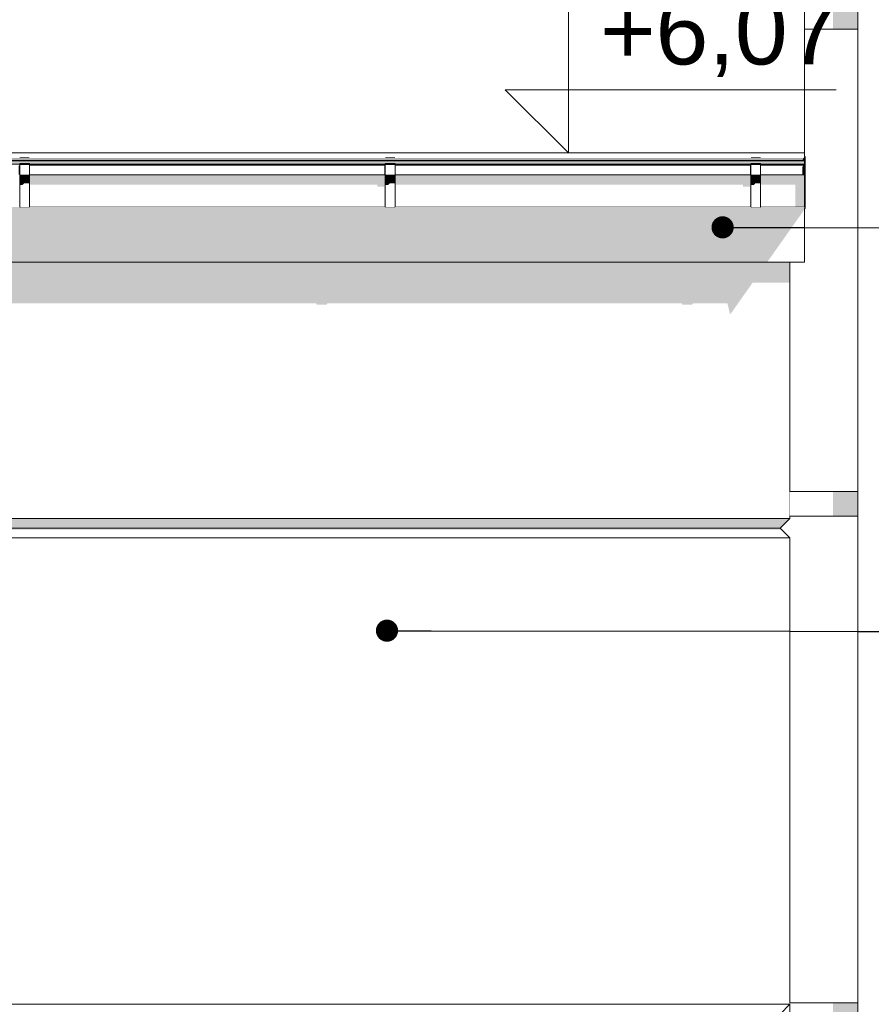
# Model space of a CAD drawing. Header units: millimetres. Extents: x 11 to 58287, y -2 to 19922.
# Tile 83 of 86: x 45254 to 47006, y 15632 to 17658. Entities that reach past the tile are written whole.
import ezdxf

# ---------------------------------------------------------------- set-up
doc = ezdxf.new("R2010")
doc.units = ezdxf.units.MM
doc.header["$MEASUREMENT"] = 0
doc.linetypes.add('Wipeout_Contour', pattern=[1000, 0, -1000])
for name, color, linetype, lineweight in [('A_OZN_ODNOSNIKI_Nr_pióra__85', 7, 'Continuous', 13), ('Nowe_A__DACHY_Nr_pióra__92', 7, 'Continuous', 13), ('Nowe_A__SCIANY_Nr_pióra__87', 7, 'Continuous', 13), ('Nowe_A_WN_WYPOSAZENIE_Nr_pióra__2', 7, 'Continuous', 13), ('Nowe_A_WN_WYPOSAZENIE_Nr_pióra__4', 7, 'Continuous', 13), ('Nowe_A_WYM_Nr_pióra__1', 7, 'Continuous', 13), ('Nowe_A_WYM_Nr_pióra__45', 7, 'Continuous', 15), ('Nowe_A_WYM_Nr_pióra__85', 7, 'Continuous', 13)]:
    doc.layers.add(name, color=color, linetype=linetype, lineweight=lineweight)
for name, color, linetype in [('Nowe_A__DACHY', 7, 'Continuous'), ('Nowe_A__SCIANY', 7, 'Continuous'), ('Nowe_A_WN_WYPOSAZENIE', 7, 'Continuous'), ('Nowe_A_WYM', 7, 'Continuous')]:
    doc.layers.add(name, color=color, linetype=linetype)
doc.styles.add('STYL_AUTOMATYCZNY_3', font='arial.ttf')
doc.dimstyles.new('STYL_AUTOMATYCZNY__1', dxfattribs={"dimtxt": 0.18, "dimasz": 91.2, "dimexe": 0.18, "dimexo": 0.0625, "dimgap": 0, "dimtad": 0, "dimtih": 1, "dimtoh": 1, "dimdec": 4, "dimzin": 0, "dimdsep": 46, "dimcen": 0.09, "dimadec": 0, "dimazin": 0, "dimtfac": 1, "dimtdec": 4, "dimtmove": 0, "dimatfit": 3, "dimldrblk": 'ARROWHEAD_11', "dimfxl": 0, "dimtolj": 1, "dimtzin": 0, "dimarcsym": 0})

# ---------------------------------------------------------------- blocks, each defined once
blk = doc.blocks.new('ElemPrzekroju_2_1', base_point=(46338.2, 11312))
at = {"color": 254, "linetype": 'Wipeout_Contour', "lineweight": 0, "ltscale": 363459.417235}
blk.add_wipeout([(46838.2, 17159.6), (40550.5, 17159.6), (40550.5, 17121.1), (40553.5, 17121.1), (40553.5, 17041.1), (40550.5, 17041.1), (40550.5, 16632), (46838.2, 16632)], dxfattribs=at).dxf.layer = 'Nowe_A__SCIANY'
at = {"layer": 'Nowe_A__SCIANY', "linetype": 'Continuous', "lineweight": 0, "true_color": 0x000000}
blk.add_hatch(color=18, dxfattribs=at).paths.add_polyline_path([(40550.5, 17121.1), (40553.5, 17121.1), (40553.5, 17075), (40598.4, 17075), (40599.2, 17071.7), (40619.2, 17071.7), (40621.5, 17075), (41350.7, 17075), (41351.4, 17071.7), (41371.4, 17071.7), (41373.7, 17075), (42102.9, 17075), (42103.6, 17071.7), (42123.6, 17071.7), (42126, 17075), (42855.1, 17075), (42855.9, 17071.7), (42875.9, 17071.7), (42878.2, 17075), (43607.3, 17075), (43608.1, 17071.7), (43628.1, 17071.7), (43630.4, 17075), (44359.5, 17075), (44360.3, 17071.7), (44380.3, 17071.7), (44382.6, 17075), (45111.8, 17075), (45112.5, 17071.7), (45132.5, 17071.7), (45134.9, 17075), (45864, 17075), (45864.8, 17071.7), (45884.8, 17071.7), (45887.1, 17075), (46616.2, 17075), (46617, 17071.7), (46637, 17071.7), (46639.3, 17075), (46709.8, 17075), (46714.9, 17053.1), (46716.4, 17053.1), (46761.7, 17117.2), (46838.2, 17117.2), (46838.2, 17159.6), (40550.5, 17159.6)])
at = {"color": 254, "linetype": 'Wipeout_Contour', "lineweight": 0, "ltscale": 187031.601908}
blk.add_wipeout([(40550.5, 16632), (40550.5, 16612), (46818.2, 16612), (46838.2, 16632)], dxfattribs=at).dxf.layer = 'Nowe_A__SCIANY'
at = {"layer": 'Nowe_A__SCIANY', "linetype": 'Continuous', "lineweight": 0, "true_color": 0x000000}
blk.add_hatch(color=18, dxfattribs=at).paths.add_polyline_path([(40550.5, 16632), (40550.5, 16612), (46818.2, 16612), (46838.2, 16632)])
at = {"layer": 'Nowe_A__SCIANY_Nr_pióra__87', "color": 7, "linetype": 'Continuous', "lineweight": 13}
for p, q in [((46838.2, 16632), (46838.2, 17159.6)), ((40550.5, 16632), (46838.2, 16632))]:
    blk.add_line(p, q, dxfattribs=at)
at = {"color": 254, "linetype": 'Wipeout_Contour', "lineweight": 0, "ltscale": 187003.067762}
blk.add_wipeout([(46818.2, 16612), (40550.5, 16612), (40550.5, 16592), (46838.2, 16592)], dxfattribs=at).dxf.layer = 'Nowe_A__SCIANY'
at = {"layer": 'Nowe_A__SCIANY', "linetype": 'Continuous', "lineweight": 0, "true_color": 0x000000}
blk.add_hatch(color=18, dxfattribs=at).paths.add_polyline_path([(40550.5, 16612), (40550.5, 16608.6), (46821.7, 16608.6), (46818.2, 16612)])
at = {"layer": 'Nowe_A__SCIANY_Nr_pióra__87', "color": 7, "linetype": 'Continuous', "lineweight": 13}
for p, q in [((46818.2, 16612), (46838.2, 16632)), ((40550.5, 16612), (46818.2, 16612))]:
    blk.add_line(p, q, dxfattribs=at)
at = {"color": 254, "linetype": 'Wipeout_Contour', "lineweight": 0, "ltscale": 186340.923207}
blk.add_wipeout([(40550.5, 16592), (40550.5, 15632), (46838.2, 15632), (46838.2, 16592)], dxfattribs=at).dxf.layer = 'Nowe_A__SCIANY'
at = {"layer": 'Nowe_A__SCIANY_Nr_pióra__87', "color": 7, "linetype": 'Continuous', "lineweight": 13}
for p, q in [((46838.2, 16592), (46818.2, 16612)), ((40550.5, 16592), (46838.2, 16592)), ((46838.2, 15632), (46838.2, 16592)), ((40550.5, 15632), (46838.2, 15632)), ((46818.2, 15612), (46838.2, 15632))]:
    blk.add_line(p, q, dxfattribs=at)
blk = doc.blocks.new('ElemPrzekroju_10_1', base_point=(46338.2, 11312))
at = {"color": 254, "linetype": 'Wipeout_Contour', "lineweight": 0, "ltscale": 300678.652863}
blk.add_wipeout([(46838.2, 17689.6), (46838.2, 17678.1), (46868.2, 17678.1), (46868.2, 17638.8), (46977.9, 17638.8), (46977.9, 17689.6)], dxfattribs=at).dxf.layer = 'Nowe_A_WN_WYPOSAZENIE'
at = {"color": 254, "linetype": 'Wipeout_Contour', "lineweight": 0, "ltscale": 199118.005856}
blk.add_wipeout([(46838.2, 16636.8), (46977.9, 16636.8), (46977.9, 16687.6), (46838.2, 16687.6)], dxfattribs=at).dxf.layer = 'Nowe_A_WN_WYPOSAZENIE'
at = {"color": 254, "linetype": 'Wipeout_Contour', "lineweight": 0, "ltscale": 197748.285488}
blk.add_wipeout([(46838.2, 15584), (46977.9, 15584), (46977.9, 15634.8), (46838.2, 15634.8)], dxfattribs=at).dxf.layer = 'Nowe_A_WN_WYPOSAZENIE'
at = {"layer": 'Nowe_A_WN_WYPOSAZENIE_Nr_pióra__4', "color": 7, "linetype": 'Continuous', "lineweight": 13}
blk.add_line((46838.2, 15592), (46838.2, 15632), dxfattribs=at)
at = {"color": 254, "linetype": 'Wipeout_Contour', "lineweight": 0, "ltscale": 197971.521015}
blk.add_wipeout([(47054.1, 11413.6), (47054.1, 18715.6), (46977.9, 18715.6), (46977.9, 11413.6)], dxfattribs=at).dxf.layer = 'Nowe_A_WN_WYPOSAZENIE'
at = {"layer": 'Nowe_A_WN_WYPOSAZENIE', "linetype": 'Continuous', "lineweight": 0, "true_color": 0x000000}
for points in [[(46977.9, 17689.6), (46927.1, 17689.6), (46927.1, 17638.8), (46977.9, 17638.8)], [(46927.1, 16687.6), (46927.1, 16636.8), (46977.9, 16636.8), (46977.9, 16687.6)], [(46927.1, 15634.8), (46927.1, 15584), (46977.9, 15584), (46977.9, 15634.8)]]:
    blk.add_hatch(color=18, dxfattribs=at).paths.add_polyline_path(points)
at = {"layer": 'Nowe_A_WN_WYPOSAZENIE_Nr_pióra__4', "color": 7, "linetype": 'Continuous', "lineweight": 13}
for p, q in [((46977.9, 11413.6), (46977.9, 17989.6)), ((46977.9, 17638.8), (46868.2, 17638.8)), ((46977.9, 16687.6), (46838.2, 16687.6)), ((46977.9, 16636.8), (46838.2, 16636.8)), ((46977.9, 15634.8), (46838.2, 15634.8))]:
    blk.add_line(p, q, dxfattribs=at)
blk = doc.blocks.new('ElemPrzekroju_12_1', base_point=(46338.2, 11312))
at = {"color": 254, "linetype": 'Wipeout_Contour', "lineweight": 0, "ltscale": 199935.722626}
blk.add_wipeout([(46868.2, 17376.9), (46868.2, 17361.5), (46869.7, 17361.5), (46869.7, 17376.9)], dxfattribs=at).dxf.layer = 'Nowe_A_WN_WYPOSAZENIE'
at = {"color": 254, "linetype": 'Wipeout_Contour', "lineweight": 0, "ltscale": 199861.530386}
blk.add_wipeout([(46869.7, 17361.5), (46868.2, 17361.5), (46868.2, 17269.9), (46869.7, 17269.9)], dxfattribs=at).dxf.layer = 'Nowe_A_WN_WYPOSAZENIE'
at = {"color": 254, "linetype": 'Wipeout_Contour', "lineweight": 0, "ltscale": 188384.036046}
blk.add_wipeout([(46868.2, 17373.9), (40652, 17373.9), (40652, 17369), (46868.2, 17369)], dxfattribs=at).dxf.layer = 'Nowe_A_WN_WYPOSAZENIE'
at = {"color": 254, "linetype": 'Wipeout_Contour', "lineweight": 0, "ltscale": 188379.612825}
blk.add_wipeout([(46868.2, 17369), (40652, 17369), (40652, 17368), (46868.2, 17368)], dxfattribs=at).dxf.layer = 'Nowe_A_WN_WYPOSAZENIE'
at = {"layer": 'Nowe_A_WN_WYPOSAZENIE', "linetype": 'Continuous', "lineweight": 0, "true_color": 0x000000}
blk.add_hatch(color=18, dxfattribs=at).paths.add_polyline_path([(46868.2, 17369), (40652, 17369), (40652, 17368), (46868.2, 17368)])
at = {"color": 254, "linetype": 'Wipeout_Contour', "lineweight": 0, "ltscale": 1883363.918027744}
blk.add_wipeout([(40652, 17361), (40740.5, 17361), (40740.5, 17362.7), (40760.5, 17362.7), (40760.5, 17361), (41492.7, 17361), (41492.7, 17362.7), (41512.7, 17362.7), (41512.7, 17361), (42244.9, 17361), (42244.9, 17362.7), (42264.9, 17362.7), (42264.9, 17361), (42997.1, 17361), (42997.1, 17362.7), (43017.1, 17362.7), (43017.1, 17361), (43749.4, 17361), (43749.4, 17362.7), (43769.4, 17362.7), (43769.4, 17361), (44501.6, 17361), (44501.6, 17362.7), (44521.6, 17362.7), (44521.6, 17361), (45253.8, 17361), (45253.8, 17362.7), (45273.8, 17362.7), (45273.8, 17361), (46006, 17361), (46006, 17362.7), (46026, 17362.7), (46026, 17361), (46758.2, 17361), (46758.2, 17362.7), (46778.2, 17362.7), (46778.2, 17361), (46868.2, 17361), (46868.2, 17368), (40652, 17368)], dxfattribs=at).dxf.layer = 'Nowe_A_WN_WYPOSAZENIE'
at = {"layer": 'Nowe_A_WN_WYPOSAZENIE_Nr_pióra__2', "color": 7, "linetype": 'Continuous', "lineweight": 13}
blk.add_line((46869.7, 17376.9), (46868.2, 17376.9), dxfattribs=at)
at = {"color": 254, "linetype": 'Wipeout_Contour', "lineweight": 0, "ltscale": 193935.718211}
blk.add_wipeout([(45253.8, 17375.4), (45253.8, 17373.9), (45273.8, 17373.9), (45273.8, 17375.4)], dxfattribs=at).dxf.layer = 'Nowe_A_WN_WYPOSAZENIE'
at = {"color": 254, "linetype": 'Wipeout_Contour', "lineweight": 0, "ltscale": 196747.726673}
blk.add_wipeout([(46006, 17373.9), (46026, 17373.9), (46026, 17375.4), (46006, 17375.4)], dxfattribs=at).dxf.layer = 'Nowe_A_WN_WYPOSAZENIE'
at = {"color": 254, "linetype": 'Wipeout_Contour', "lineweight": 0, "ltscale": 199565.478079}
blk.add_wipeout([(46758.2, 17375.4), (46758.2, 17373.9), (46778.2, 17373.9), (46778.2, 17375.4)], dxfattribs=at).dxf.layer = 'Nowe_A_WN_WYPOSAZENIE'
at = {"color": 254, "linetype": 'Wipeout_Contour', "lineweight": 0, "ltscale": 195320.817511}
blk.add_wipeout([(46006, 17361), (45273.8, 17361), (45273.8, 17359.1), (46006, 17359.1)], dxfattribs=at).dxf.layer = 'Nowe_A_WN_WYPOSAZENIE'
at = {"color": 254, "linetype": 'Wipeout_Contour', "lineweight": 0, "ltscale": 198135.995678}
blk.add_wipeout([(46758.2, 17361), (46026, 17361), (46026, 17359.1), (46758.2, 17359.1)], dxfattribs=at).dxf.layer = 'Nowe_A_WN_WYPOSAZENIE'
at = {"color": 254, "linetype": 'Wipeout_Contour', "lineweight": 0, "ltscale": 199751.33264}
blk.add_wipeout([(46778.2, 17359.1), (46868.2, 17359.1), (46868.2, 17361), (46778.2, 17361)], dxfattribs=at).dxf.layer = 'Nowe_A_WN_WYPOSAZENIE'
at = {"layer": 'Nowe_A_WN_WYPOSAZENIE', "linetype": 'Continuous', "lineweight": 0, "true_color": 0x000000}
for points in [[(45253.8, 17375.4), (45253.8, 17373.9), (45273.8, 17373.9), (45273.8, 17375.4)], [(46006, 17373.9), (46026, 17373.9), (46026, 17375.4), (46006, 17375.4)], [(46758.2, 17375.4), (46758.2, 17373.9), (46778.2, 17373.9), (46778.2, 17375.4)]]:
    blk.add_hatch(color=18, dxfattribs=at).paths.add_polyline_path(points)
at = {"layer": 'Nowe_A_WN_WYPOSAZENIE_Nr_pióra__2', "color": 7, "linetype": 'Continuous', "lineweight": 13}
for p, q in [((46868.2, 17373.9), (40652, 17373.9)), ((45253.8, 17375.4), (45253.8, 17373.9)), ((45273.8, 17375.4), (45253.8, 17375.4)), ((45273.8, 17375.4), (45273.8, 17373.9)), ((46006, 17375.4), (46006, 17373.9)), ((46026, 17375.4), (46006, 17375.4)), ((46026, 17375.4), (46026, 17373.9)), ((46758.2, 17375.4), (46758.2, 17373.9)), ((46778.2, 17375.4), (46758.2, 17375.4)), ((46778.2, 17375.4), (46778.2, 17373.9))]:
    blk.add_line(p, q, dxfattribs=at)
at = {"color": 254, "linetype": 'Wipeout_Contour', "lineweight": 0, "ltscale": 195305.50548}
blk.add_wipeout([(45273.8, 17359.1), (45273.8, 17339.4), (46006, 17339.4), (46006, 17359.1)], dxfattribs=at).dxf.layer = 'Nowe_A_WN_WYPOSAZENIE'
at = {"color": 254, "linetype": 'Wipeout_Contour', "lineweight": 0, "ltscale": 198120.901254}
blk.add_wipeout([(46758.2, 17359.1), (46026, 17359.1), (46026, 17339.4), (46758.2, 17339.4)], dxfattribs=at).dxf.layer = 'Nowe_A_WN_WYPOSAZENIE'
at = {"color": 254, "linetype": 'Wipeout_Contour', "lineweight": 0, "ltscale": 199736.361004}
blk.add_wipeout([(46778.2, 17359.1), (46778.2, 17339.4), (46868.2, 17339.4), (46868.2, 17359.1)], dxfattribs=at).dxf.layer = 'Nowe_A_WN_WYPOSAZENIE'
at = {"layer": 'Nowe_A_WN_WYPOSAZENIE', "linetype": 'Continuous', "lineweight": 0, "true_color": 0x000000}
for points in [[(46866.6, 17373.9), (46863.7, 17369), (46868.2, 17369), (46868.2, 17373.9)], [(46866.4, 17359.1), (46868.2, 17359.1), (46868.2, 17361), (46866.9, 17361)]]:
    blk.add_hatch(color=18, dxfattribs=at).paths.add_polyline_path(points)
at = {"layer": 'Nowe_A_WN_WYPOSAZENIE_Nr_pióra__2', "color": 7, "linetype": 'Continuous', "lineweight": 13}
for p, q in [((46868.2, 17376.6), (46868.2, 17361.5)), ((46869.7, 17376.9), (46869.7, 17361.5)), ((46869.7, 17361.5), (46868.2, 17361.5))]:
    blk.add_line(p, q, dxfattribs=at)
at = {"color": 254, "linetype": 'Wipeout_Contour', "lineweight": 0, "ltscale": 193916.8231}
blk.add_wipeout([(45273.8, 17362.7), (45253.8, 17362.7), (45253.8, 17360.3), (45273.8, 17360.3)], dxfattribs=at).dxf.layer = 'Nowe_A_WN_WYPOSAZENIE'
at = {"color": 254, "linetype": 'Wipeout_Contour', "lineweight": 0, "ltscale": 196729.101701}
blk.add_wipeout([(46026, 17362.7), (46006, 17362.7), (46006, 17360.3), (46026, 17360.3)], dxfattribs=at).dxf.layer = 'Nowe_A_WN_WYPOSAZENIE'
at = {"color": 254, "linetype": 'Wipeout_Contour', "lineweight": 0, "ltscale": 199547.116033}
blk.add_wipeout([(46778.2, 17362.7), (46758.2, 17362.7), (46758.2, 17360.3), (46778.2, 17360.3)], dxfattribs=at).dxf.layer = 'Nowe_A_WN_WYPOSAZENIE'
at = {"color": 254, "linetype": 'Wipeout_Contour', "lineweight": 0, "ltscale": 195288.522522}
blk.add_wipeout([(45273.8, 17335.2), (46006, 17335.2), (46006, 17339.4), (45273.8, 17339.4)], dxfattribs=at).dxf.layer = 'Nowe_A_WN_WYPOSAZENIE'
at = {"color": 254, "linetype": 'Wipeout_Contour', "lineweight": 0, "ltscale": 198104.159659}
blk.add_wipeout([(46026, 17339.4), (46026, 17335.2), (46758.2, 17335.2), (46758.2, 17339.4)], dxfattribs=at).dxf.layer = 'Nowe_A_WN_WYPOSAZENIE'
at = {"color": 254, "linetype": 'Wipeout_Contour', "lineweight": 0, "ltscale": 199719.755599}
blk.add_wipeout([(46778.2, 17335.2), (46868.2, 17335.2), (46868.2, 17339.4), (46778.2, 17339.4)], dxfattribs=at).dxf.layer = 'Nowe_A_WN_WYPOSAZENIE'
at = {"layer": 'Nowe_A_WN_WYPOSAZENIE', "linetype": 'Continuous', "lineweight": 0, "true_color": 0x000000}
for points in [[(45273.8, 17335.2), (46006, 17335.2), (46006, 17339.4), (45273.8, 17339.4)], [(46026, 17339.4), (46026, 17335.2), (46758.2, 17335.2), (46758.2, 17339.4)], [(46778.2, 17335.2), (46868.2, 17335.2), (46868.2, 17339.4), (46778.2, 17339.4)]]:
    blk.add_hatch(color=18, dxfattribs=at).paths.add_polyline_path(points)
at = {"color": 254, "linetype": 'Wipeout_Contour', "lineweight": 0, "ltscale": 195241.387765}
blk.add_wipeout([(45273.8, 17335.2), (45273.8, 17272.9), (46006, 17272.9), (46006, 17335.2)], dxfattribs=at).dxf.layer = 'Nowe_A_WN_WYPOSAZENIE'
at = {"color": 254, "linetype": 'Wipeout_Contour', "lineweight": 0, "ltscale": 198057.69518}
blk.add_wipeout([(46026, 17335.2), (46026, 17272.9), (46758.2, 17272.9), (46758.2, 17335.2)], dxfattribs=at).dxf.layer = 'Nowe_A_WN_WYPOSAZENIE'
at = {"color": 254, "linetype": 'Wipeout_Contour', "lineweight": 0, "ltscale": 199673.669326}
blk.add_wipeout([(46868.2, 17335.2), (46778.2, 17335.2), (46778.2, 17272.9), (46868.2, 17272.9)], dxfattribs=at).dxf.layer = 'Nowe_A_WN_WYPOSAZENIE'
at = {"layer": 'Nowe_A_WN_WYPOSAZENIE', "linetype": 'Continuous', "lineweight": 0, "true_color": 0x000000}
blk.add_hatch(color=18, dxfattribs=at).paths.add_polyline_path([(46866.4, 17359.1), (46864.2, 17355.8), (46864.2, 17339.4), (46868.2, 17339.4), (46868.2, 17359.1)])
at = {"layer": 'Nowe_A_WN_WYPOSAZENIE_Nr_pióra__2', "color": 7, "linetype": 'Continuous', "lineweight": 13}
for p, q in [((46868.2, 17361.5), (46868.2, 17269.9)), ((46869.7, 17361.5), (46869.7, 17269.9)), ((46869.7, 17269.9), (46868.2, 17269.9))]:
    blk.add_line(p, q, dxfattribs=at)
at = {"color": 254, "linetype": 'Wipeout_Contour', "lineweight": 0, "ltscale": 193899.359586}
blk.add_wipeout([(45273.8, 17360.3), (45253.8, 17360.3), (45253.8, 17338.3), (45273.8, 17338.3)], dxfattribs=at).dxf.layer = 'Nowe_A_WN_WYPOSAZENIE'
at = {"color": 254, "linetype": 'Wipeout_Contour', "lineweight": 0, "ltscale": 196711.887873}
blk.add_wipeout([(46026, 17360.3), (46006, 17360.3), (46006, 17338.3), (46026, 17338.3)], dxfattribs=at).dxf.layer = 'Nowe_A_WN_WYPOSAZENIE'
at = {"color": 254, "linetype": 'Wipeout_Contour', "lineweight": 0, "ltscale": 199530.145339}
blk.add_wipeout([(46778.2, 17360.3), (46758.2, 17360.3), (46758.2, 17338.3), (46778.2, 17338.3)], dxfattribs=at).dxf.layer = 'Nowe_A_WN_WYPOSAZENIE'
at = {"layer": 'Nowe_A_WN_WYPOSAZENIE', "linetype": 'Continuous', "lineweight": 0, "true_color": 0x000000}
for points in [[(46868.2, 17368), (40652, 17368), (40652, 17361.5), (40740.5, 17361.5), (40740.5, 17362.7), (40760.5, 17362.7), (40760.5, 17361.5), (41492.7, 17361.5), (41492.7, 17362.7), (41512.7, 17362.7), (41512.7, 17361.5), (42244.9, 17361.5), (42244.9, 17362.7), (42264.9, 17362.7), (42264.9, 17361.5), (42997.1, 17361.5), (42997.1, 17362.7), (43017.1, 17362.7), (43017.1, 17361.5), (43749.4, 17361.5), (43749.4, 17362.7), (43769.4, 17362.7), (43769.4, 17361.5), (44501.6, 17361.5), (44501.6, 17362.7), (44521.6, 17362.7), (44521.6, 17361.5), (45253.8, 17361.5), (45253.8, 17362.7), (45273.8, 17362.7), (45273.8, 17361.5), (46006, 17361.5), (46006, 17362.7), (46026, 17362.7), (46026, 17361.5), (46758.2, 17361.5), (46758.2, 17362.7), (46778.2, 17362.7), (46778.2, 17361.5), (46858.4, 17361.5), (46858.1, 17361), (46868.2, 17361)], [(46005.1, 17359.1), (46006, 17359.1), (46006, 17361), (46005.1, 17361)], [(46757.3, 17359.1), (46758.2, 17359.1), (46758.2, 17361), (46757.3, 17361)]]:
    blk.add_hatch(color=18, dxfattribs=at).paths.add_polyline_path(points)
at = {"layer": 'Nowe_A_WN_WYPOSAZENIE_Nr_pióra__2', "color": 7, "linetype": 'Continuous', "lineweight": 13}
for p, q in [((46868.2, 17369), (40652, 17369)), ((46868.2, 17368), (40652, 17368)), ((45253.8, 17361), (44521.6, 17361)), ((45253.8, 17362.7), (45253.8, 17360.3)), ((45273.8, 17362.7), (45253.8, 17362.7)), ((45273.8, 17360.3), (45253.8, 17360.3)), ((45273.8, 17362.7), (45273.8, 17360.3)), ((46006, 17361), (45273.8, 17361)), ((46006, 17359.1), (45273.8, 17359.1)), ((46006, 17362.7), (46006, 17360.3)), ((46026, 17362.7), (46006, 17362.7)), ((46026, 17360.3), (46006, 17360.3)), ((46026, 17362.7), (46026, 17360.3)), ((46758.2, 17361), (46026, 17361)), ((46758.2, 17359.1), (46026, 17359.1)), ((46758.2, 17362.7), (46758.2, 17360.3)), ((46778.2, 17362.7), (46758.2, 17362.7)), ((46778.2, 17360.3), (46758.2, 17360.3)), ((46778.2, 17362.7), (46778.2, 17360.3)), ((46868.2, 17361), (46778.2, 17361)), ((46868.2, 17359.1), (46778.2, 17359.1))]:
    blk.add_line(p, q, dxfattribs=at)
at = {"color": 254, "linetype": 'Wipeout_Contour', "lineweight": 0, "ltscale": 193880.586441}
blk.add_wipeout([(45273.8, 17338.3), (45253.8, 17338.3), (45253.8, 17334.1), (45273.8, 17334.1)], dxfattribs=at).dxf.layer = 'Nowe_A_WN_WYPOSAZENIE'
at = {"color": 254, "linetype": 'Wipeout_Contour', "lineweight": 0, "ltscale": 196693.383147}
blk.add_wipeout([(46026, 17338.3), (46006, 17338.3), (46006, 17334.1), (46026, 17334.1)], dxfattribs=at).dxf.layer = 'Nowe_A_WN_WYPOSAZENIE'
at = {"color": 254, "linetype": 'Wipeout_Contour', "lineweight": 0, "ltscale": 199511.901989}
blk.add_wipeout([(46778.2, 17338.3), (46758.2, 17338.3), (46758.2, 17334.1), (46778.2, 17334.1)], dxfattribs=at).dxf.layer = 'Nowe_A_WN_WYPOSAZENIE'
at = {"layer": 'Nowe_A_WN_WYPOSAZENIE', "linetype": 'Continuous', "lineweight": 0, "true_color": 0x000000}
for points in [[(45273.8, 17338.3), (45253.8, 17338.3), (45253.8, 17334.1), (45273.8, 17334.1)], [(46026, 17338.3), (46006, 17338.3), (46006, 17334.1), (46026, 17334.1)], [(46778.2, 17338.3), (46758.2, 17338.3), (46758.2, 17334.1), (46778.2, 17334.1)]]:
    blk.add_hatch(color=18, dxfattribs=at).paths.add_polyline_path(points)
at = {"color": 254, "linetype": 'Wipeout_Contour', "lineweight": 0, "ltscale": 193832.839034}
blk.add_wipeout([(45253.8, 17334.1), (45253.8, 17271.4), (45273.8, 17271.4), (45273.8, 17334.1)], dxfattribs=at).dxf.layer = 'Nowe_A_WN_WYPOSAZENIE'
at = {"color": 254, "linetype": 'Wipeout_Contour', "lineweight": 0, "ltscale": 196646.318861}
blk.add_wipeout([(46006, 17334.1), (46006, 17271.4), (46026, 17271.4), (46026, 17334.1)], dxfattribs=at).dxf.layer = 'Nowe_A_WN_WYPOSAZENIE'
at = {"color": 254, "linetype": 'Wipeout_Contour', "lineweight": 0, "ltscale": 199465.50288}
blk.add_wipeout([(46758.2, 17271.4), (46778.2, 17271.4), (46778.2, 17334.1), (46758.2, 17334.1)], dxfattribs=at).dxf.layer = 'Nowe_A_WN_WYPOSAZENIE'
at = {"layer": 'Nowe_A_WN_WYPOSAZENIE', "linetype": 'Continuous', "lineweight": 0, "true_color": 0x000000}
for points in [[(45252.8, 17359.1), (45251.8, 17357.5), (45251.8, 17339.4), (45253.8, 17339.4), (45253.8, 17359.1)], [(46004, 17357.5), (46004, 17339.4), (46006, 17339.4), (46006, 17359.1), (46005.1, 17359.1)], [(46756.2, 17357.5), (46756.2, 17339.4), (46758.2, 17339.4), (46758.2, 17359.1), (46757.3, 17359.1)], [(45253.8, 17334.1), (45253.8, 17317.9), (45259.4, 17317.9), (45262.9, 17321.9), (45273.8, 17321.9), (45273.8, 17334.1)], [(45273.8, 17335.2), (45273.8, 17319.1), (45989.6, 17319.1), (45989.6, 17315.1), (46004, 17315.1), (46004, 17272.9), (46006, 17272.9), (46006, 17335.2)], [(46006, 17334.1), (46006, 17317.9), (46011.6, 17317.9), (46015.2, 17321.9), (46026, 17321.9), (46026, 17334.1)], [(46758.2, 17335.2), (46026, 17335.2), (46026, 17319.1), (46741.8, 17319.1), (46741.8, 17315.1), (46756.2, 17315.1), (46756.2, 17272.9), (46758.2, 17272.9)], [(46758.2, 17334.1), (46758.2, 17317.9), (46763.8, 17317.9), (46767.4, 17321.9), (46778.2, 17321.9), (46778.2, 17334.1)], [(46778.2, 17335.2), (46778.2, 17319.1), (46849.8, 17319.1), (46849.8, 17272.9), (46868.2, 17272.9), (46868.2, 17335.2)]]:
    blk.add_hatch(color=18, dxfattribs=at).paths.add_polyline_path(points)
at = {"layer": 'Nowe_A_WN_WYPOSAZENIE_Nr_pióra__2', "color": 7, "linetype": 'Continuous', "lineweight": 13}
for p, q in [((45253.8, 17360.3), (45253.8, 17338.3)), ((45273.8, 17360.3), (45273.8, 17338.3)), ((46006, 17360.3), (46006, 17338.3)), ((46026, 17360.3), (46026, 17338.3)), ((46758.2, 17360.3), (46758.2, 17338.3)), ((46778.2, 17360.3), (46778.2, 17338.3)), ((45253.8, 17338.3), (45253.8, 17334.1)), ((45273.8, 17338.3), (45253.8, 17338.3)), ((45253.8, 17334.1), (45253.8, 17271.4)), ((45273.8, 17334.1), (45253.8, 17334.1)), ((46006, 17339.4), (45273.8, 17339.4)), ((45273.8, 17338.3), (45273.8, 17334.1)), ((45273.8, 17334.1), (45273.8, 17271.4)), ((46006, 17338.3), (46006, 17334.1)), ((46026, 17338.3), (46006, 17338.3)), ((46006, 17334.1), (46006, 17271.4)), ((46026, 17334.1), (46006, 17334.1)), ((46758.2, 17339.4), (46026, 17339.4)), ((46026, 17338.3), (46026, 17334.1)), ((46026, 17334.1), (46026, 17271.4)), ((46758.2, 17338.3), (46758.2, 17334.1)), ((46778.2, 17338.3), (46758.2, 17338.3)), ((46758.2, 17334.1), (46758.2, 17271.4)), ((46778.2, 17334.1), (46758.2, 17334.1)), ((46868.2, 17339.4), (46778.2, 17339.4)), ((46778.2, 17338.3), (46778.2, 17334.1)), ((46778.2, 17334.1), (46778.2, 17271.4)), ((45273.8, 17271.4), (45253.8, 17271.4)), ((46006, 17272.9), (45273.8, 17272.9)), ((46026, 17271.4), (46006, 17271.4)), ((46758.2, 17272.9), (46026, 17272.9)), ((46778.2, 17271.4), (46758.2, 17271.4)), ((46868.2, 17272.9), (46778.2, 17272.9))]:
    blk.add_line(p, q, dxfattribs=at)
blk = doc.blocks.new('ElemPrzekroju_30_1', base_point=(46338.2, 11312))
at = {"color": 254, "linetype": 'Wipeout_Contour', "lineweight": 0, "ltscale": 542030.39943}
blk.add_wipeout([(9808.2, 19402), (9808.2, 17384.3), (46868.2, 17384.3), (46868.2, 17678.1), (46138.2, 17678.1), (46138.2, 17689.6), (46868.2, 17689.6), (46868.2, 17989.6), (46477.9, 17989.6), (46477.9, 18715.6), (46868.2, 18715.6), (46868.2, 19402)], dxfattribs=at).dxf.layer = 'Nowe_A__DACHY'
at = {"color": 254, "linetype": 'Wipeout_Contour', "lineweight": 0, "ltscale": 2102531.535652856}
blk.add_wipeout([(40550.5, 17187.9), (40550.5, 17166.9), (46868.2, 17166.9), (46868.2, 17272.9), (46778.2, 17272.9), (46778.2, 17271.4), (46758.2, 17271.4), (46758.2, 17272.9), (46026, 17272.9), (46026, 17271.4), (46006, 17271.4), (46006, 17272.9), (45273.8, 17272.9), (45273.8, 17271.4), (45253.8, 17271.4), (45253.8, 17272.9), (44521.6, 17272.9), (44521.6, 17271.4), (44501.6, 17271.4), (44501.6, 17272.9), (43769.4, 17272.9), (43769.4, 17271.4), (43749.4, 17271.4), (43749.4, 17272.9), (43017.1, 17272.9), (43017.1, 17271.4), (42997.1, 17271.4), (42997.1, 17272.9), (42264.9, 17272.9), (42264.9, 17271.4), (42244.9, 17271.4), (42244.9, 17272.9), (41512.7, 17272.9), (41512.7, 17271.4), (41492.7, 17271.4), (41492.7, 17272.9), (40760.5, 17272.9), (40760.5, 17271.4), (40740.5, 17271.4), (40740.5, 17272.9), (40652, 17272.9), (40652, 17269.9), (40649, 17269.9), (40649, 17272.9), (40583, 17272.9)], dxfattribs=at).dxf.layer = 'Nowe_A__DACHY'
at = {"color": 254, "linetype": 'Wipeout_Contour', "lineweight": 0, "ltscale": 8003029.971057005}
blk.add_wipeout([(46868.2, 17384.3), (9808.2, 17384.3), (9808.2, 17373.9), (9898.2, 17373.9), (9898.2, 17375.4), (9918.2, 17375.4), (9918.2, 17373.9), (10686.6, 17373.9), (10686.6, 17375.4), (10706.6, 17375.4), (10706.6, 17373.9), (11474.9, 17373.9), (11474.9, 17375.4), (11494.9, 17375.4), (11494.9, 17373.9), (12263.2, 17373.9), (12263.2, 17375.4), (12283.2, 17375.4), (12283.2, 17373.9), (13051.6, 17373.9), (13051.6, 17375.4), (13071.6, 17375.4), (13071.6, 17373.9), (13839.9, 17373.9), (13839.9, 17375.4), (13859.9, 17375.4), (13859.9, 17373.9), (14628.3, 17373.9), (14628.3, 17375.4), (14648.3, 17375.4), (14648.3, 17373.9), (15416.6, 17373.9), (15416.6, 17375.4), (15436.6, 17375.4), (15436.6, 17373.9), (16082.4, 17373.9), (16082.4, 17375.4), (16247.4, 17375.4), (16247.4, 17373.9), (16313.4, 17373.9), (16313.4, 17376.6), (16316.4, 17376.6), (16316.4, 17373.9), (16404.9, 17373.9), (16404.9, 17375.4), (16424.9, 17375.4), (16424.9, 17373.9), (17224.9, 17373.9), (17224.9, 17375.4), (17244.9, 17375.4), (17244.9, 17373.9), (18044.9, 17373.9), (18044.9, 17375.4), (18064.9, 17375.4), (18064.9, 17373.9), (18864.9, 17373.9), (18864.9, 17375.4), (18884.9, 17375.4), (18884.9, 17373.9), (19684.9, 17373.9), (19684.9, 17375.4), (19704.9, 17375.4), (19704.9, 17373.9), (20504.9, 17373.9), (20504.9, 17375.4), (20524.9, 17375.4), (20524.9, 17373.9), (21324.9, 17373.9), (21324.9, 17375.4), (21344.9, 17375.4), (21344.9, 17373.9), (22144.9, 17373.9), (22144.9, 17375.4), (22164.9, 17375.4), (22164.9, 17373.9), (22253.4, 17373.9), (22253.4, 17376.6), (22254.9, 17376.6), (22254.9, 17373.9), (22344.9, 17373.9), (22344.9, 17375.4), (22364.9, 17375.4), (22364.9, 17373.9), (23098.2, 17373.9), (23098.2, 17375.4), (23118.2, 17375.4), (23118.2, 17373.9), (23851.6, 17373.9), (23851.6, 17375.4), (23871.6, 17375.4), (23871.6, 17373.9), (24604.9, 17373.9), (24604.9, 17375.4), (24624.9, 17375.4), (24624.9, 17373.9), (25358.3, 17373.9), (25358.3, 17375.4), (25378.3, 17375.4), (25378.3, 17373.9), (26111.6, 17373.9), (26111.6, 17375.4), (26131.6, 17375.4), (26131.6, 17373.9), (26864.9, 17373.9), (26864.9, 17375.4), (26884.9, 17375.4), (26884.9, 17373.9), (27618.3, 17373.9), (27618.3, 17375.4), (27638.3, 17375.4), (27638.3, 17373.9), (27999.1, 17373.9), (27999.1, 17375.4), (28164.1, 17375.4), (28164.1, 17373.9), (28371.6, 17373.9), (28371.6, 17375.4), (28391.6, 17375.4), (28391.6, 17373.9), (28480.1, 17373.9), (28480.1, 17376.6), (28483.1, 17376.6), (28483.1, 17373.9), (28571.6, 17373.9), (28571.6, 17375.4), (28591.6, 17375.4), (28591.6, 17373.9), (29391.6, 17373.9), (29391.6, 17375.4), (29411.6, 17375.4), (29411.6, 17373.9), (30211.6, 17373.9), (30211.6, 17375.4), (30231.6, 17375.4), (30231.6, 17373.9), (31031.6, 17373.9), (31031.6, 17375.4), (31051.6, 17375.4), (31051.6, 17373.9), (31851.6, 17373.9), (31851.6, 17375.4), (31871.6, 17375.4), (31871.6, 17373.9), (32671.6, 17373.9), (32671.6, 17375.4), (32691.6, 17375.4), (32691.6, 17373.9), (33491.6, 17373.9), (33491.6, 17375.4), (33511.6, 17375.4), (33511.6, 17373.9), (34311.6, 17373.9), (34311.6, 17375.4), (34331.6, 17375.4), (34331.6, 17373.9), (34420.1, 17373.9), (34420.1, 17376.6), (34423.1, 17376.6), (34423.1, 17373.9), (34511.6, 17373.9), (34511.6, 17375.4), (34531.6, 17375.4), (34531.6, 17373.9), (35265.2, 17373.9), (35265.2, 17375.4), (35285.2, 17375.4), (35285.2, 17373.9), (36018.8, 17373.9), (36018.8, 17375.4), (36038.8, 17375.4), (36038.8, 17373.9), (36772.4, 17373.9), (36772.4, 17375.4), (36792.4, 17375.4), (36792.4, 17373.9), (37526, 17373.9), (37526, 17375.4), (37546, 17375.4), (37546, 17373.9), (38279.6, 17373.9), (38279.6, 17375.4), (38299.6, 17375.4), (38299.6, 17373.9), (39033.2, 17373.9), (39033.2, 17375.4), (39053.2, 17375.4), (39053.2, 17373.9), (39786.8, 17373.9), (39786.8, 17375.4), (39806.8, 17375.4), (39806.8, 17373.9), (40418, 17373.9), (40418, 17375.4), (40583, 17375.4), (40583, 17373.9), (40649, 17373.9), (40649, 17376.6), (40652, 17376.6), (40652, 17373.9), (40740.5, 17373.9), (40740.5, 17375.4), (40760.5, 17375.4), (40760.5, 17373.9), (41492.7, 17373.9), (41492.7, 17375.4), (41512.7, 17375.4), (41512.7, 17373.9), (42244.9, 17373.9), (42244.9, 17375.4), (42264.9, 17375.4), (42264.9, 17373.9), (42997.1, 17373.9), (42997.1, 17375.4), (43017.1, 17375.4), (43017.1, 17373.9), (43749.4, 17373.9), (43749.4, 17375.4), (43769.4, 17375.4), (43769.4, 17373.9), (44501.6, 17373.9), (44501.6, 17375.4), (44521.6, 17375.4), (44521.6, 17373.9), (45253.8, 17373.9), (45253.8, 17375.4), (45273.8, 17375.4), (45273.8, 17373.9), (46006, 17373.9), (46006, 17375.4), (46026, 17375.4), (46026, 17373.9), (46758.2, 17373.9), (46758.2, 17375.4), (46778.2, 17375.4), (46778.2, 17373.9), (46868.2, 17373.9)], dxfattribs=at).dxf.layer = 'Nowe_A__DACHY'
at = {"color": 254, "linetype": 'Wipeout_Contour', "lineweight": 0, "ltscale": 187890.277725}
blk.add_wipeout([(40550.5, 17159.6), (46868.2, 17159.6), (46868.2, 17166.9), (40550.5, 17166.9)], dxfattribs=at).dxf.layer = 'Nowe_A__DACHY'
at = {"layer": 'Nowe_A__DACHY', "linetype": 'Continuous', "lineweight": 0, "true_color": 0x000000}
for points in [[(46866.5, 17373.9), (46868.2, 17373.9), (46868.2, 17376.6)], [(40583, 17272.9), (40550.5, 17187.9), (40550.5, 17166.9), (46796.9, 17166.9), (46868.2, 17267.8), (46868.2, 17272.9), (46778.2, 17272.9), (46778.2, 17271.4), (46758.2, 17271.4), (46758.2, 17272.9), (46026, 17272.9), (46026, 17271.4), (46006, 17271.4), (46006, 17272.9), (45273.8, 17272.9), (45273.8, 17271.4), (45253.8, 17271.4), (45253.8, 17272.9), (44521.6, 17272.9), (44521.6, 17271.4), (44501.6, 17271.4), (44501.6, 17272.9), (43769.4, 17272.9), (43769.4, 17271.4), (43749.4, 17271.4), (43749.4, 17272.9), (43017.1, 17272.9), (43017.1, 17271.4), (42997.1, 17271.4), (42997.1, 17272.9), (42264.9, 17272.9), (42264.9, 17271.4), (42244.9, 17271.4), (42244.9, 17272.9), (41512.7, 17272.9), (41512.7, 17271.4), (41492.7, 17271.4), (41492.7, 17272.9), (40760.5, 17272.9), (40760.5, 17271.4), (40740.5, 17271.4), (40740.5, 17272.9), (40652, 17272.9), (40652, 17269.9), (40649, 17269.9), (40649, 17272.9)], [(40550.5, 17159.6), (46791.7, 17159.6), (46796.9, 17166.9), (40550.5, 17166.9)]]:
    blk.add_hatch(color=18, dxfattribs=at).paths.add_polyline_path(points)
at = {"layer": 'Nowe_A__DACHY_Nr_pióra__92', "color": 7, "linetype": 'Continuous', "lineweight": 13}
for p, q in [((46868.2, 17384.3), (46868.2, 17678.1)), ((9808.2, 17384.3), (46868.2, 17384.3)), ((46868.2, 17376.6), (46868.2, 17384.3)), ((46868.2, 17166.9), (46868.2, 17269.9)), ((46868.2, 17159.6), (46868.2, 17166.9)), ((46868.2, 17159.6), (40550.5, 17159.6))]:
    blk.add_line(p, q, dxfattribs=at)
blk = doc.blocks.new('Wymiary_10_1', base_point=(46382.7, 17384.3))
at = {"layer": 'Nowe_A_WYM_Nr_pióra__45', "color": 7, "linetype": 'Continuous', "lineweight": 15}
for p, q in [((46382.7, 17384.3), (46382.7, 17904.3)), ((46382.7, 17384.3), (46252.7, 17514.3)), ((46252.7, 17514.3), (46382.7, 17514.3)), ((46382.7, 17514.3), (46933.5, 17514.3))]:
    blk.add_line(p, q, dxfattribs=at)
at = {"layer": 'Nowe_A_WYM_Nr_pióra__85', "color": 7, "linetype": 'Continuous', "lineweight": 13}
for q in [(46285.2, 17384.3), (46480.2, 17384.3)]:
    blk.add_line((46382.7, 17384.3), q, dxfattribs=at)
at = {"layer": 'Nowe_A_WYM_Nr_pióra__1', "color": 7, "lineweight": 13, "insert": (46447.7, 17540.3), "char_height": 140, "attachment_point": 7, "style": 'STYL_AUTOMATYCZNY_3'}
blk.add_mtext('\\A1;{\\pql;\\fArial|b0|i0|c238|p0;\\W1.000000;+6,07}', dxfattribs=at)
blk = doc.blocks.new('ARROWHEAD_11')
at = {"color": 0, "linetype": 'Continuous', "lineweight": 0}
blk.add_line((0, 0), (-1, 0), dxfattribs=at)
at = {"color": 0, "linetype": 'Continuous', "lineweight": 0, "const_width": 0.25, "flags": 128}
blk.add_lwpolyline([(-0.125, 0, 1), (0.125, 0, 1)], format="xyb", close=True, dxfattribs=at)

msp = doc.modelspace()

# ---------------------------------------------------------------- block references
at = {"layer": 'Nowe_A__SCIANY', "lineweight": 0}
msp.add_blockref('ElemPrzekroju_2_1', (46338.2, 11312), dxfattribs=at)

# ---------------------------------------------------------------- next in the draw order: block references
at = {"layer": 'Nowe_A_WN_WYPOSAZENIE', "lineweight": 0}
msp.add_blockref('ElemPrzekroju_10_1', (46338.2, 11312), dxfattribs=at)

# ---------------------------------------------------------------- next in the draw order: block references
msp.add_blockref('ElemPrzekroju_12_1', (46338.2, 11312), dxfattribs=at)

# ---------------------------------------------------------------- next in the draw order: leaders
at = {"layer": 'A_OZN_ODNOSNIKI_Nr_pióra__85', "color": 7, "linetype": 'Continuous', "lineweight": 13, "annotation_type": 0, "has_hookline": 1, "hookline_direction": 0, "text_width": 107.1}
msp.add_leader([(46009.4, 16401), (49878.9, 16395)], dimstyle='STYL_AUTOMATYCZNY__1', dxfattribs=at)

# ---------------------------------------------------------------- next in the draw order: block references
at = {"layer": 'Nowe_A__DACHY', "lineweight": 0}
msp.add_blockref('ElemPrzekroju_30_1', (46338.2, 11312), dxfattribs=at)

# ---------------------------------------------------------------- next in the draw order: block references
at = {"layer": 'Nowe_A_WYM', "color": 7, "linetype": 'Continuous', "lineweight": 13}
msp.add_blockref('Wymiary_10_1', (46382.7, 17384.3), dxfattribs=at)

# ---------------------------------------------------------------- next in the draw order: leaders
at = {"layer": 'A_OZN_ODNOSNIKI_Nr_pióra__85', "color": 7, "linetype": 'Continuous', "lineweight": 13, "annotation_type": 0, "has_hookline": 1, "hookline_direction": 0, "text_width": 100}
msp.add_leader([(46699.9, 17231.1), (49878.9, 17224.2)], dimstyle='STYL_AUTOMATYCZNY__1', dxfattribs=at)

doc.saveas('drawing.dxf')
